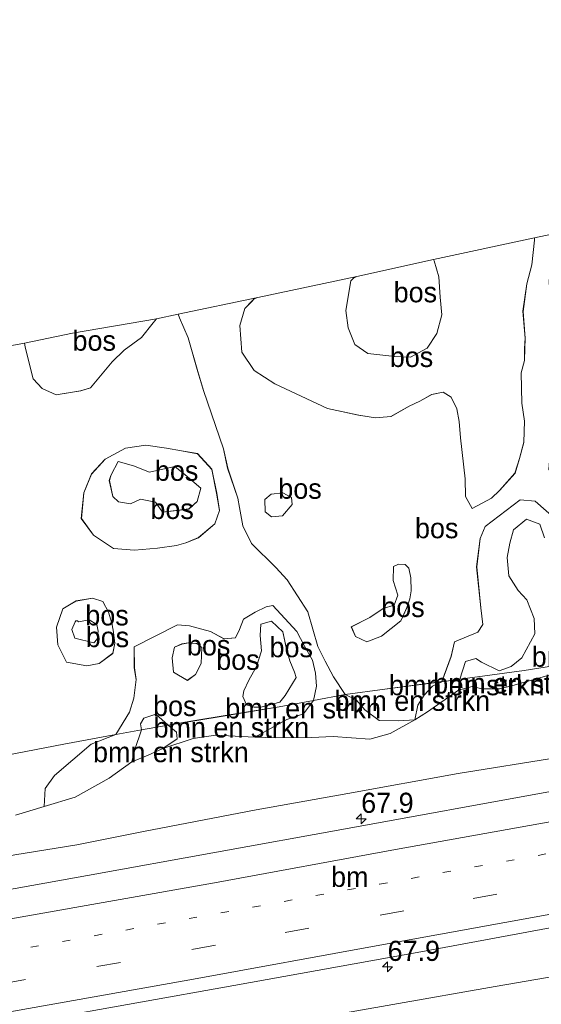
# Model space of a CAD drawing. Header units: millimetres. Extents: x 180000 to 190000, y 466229 to 468626.
# Tile 6 of 202: x 180095 to 180159, y 467686 to 467808. Entities that reach past the tile are written whole.
import ezdxf
from ezdxf.enums import TextEntityAlignment as Align

# ---------------------------------------------------------------- set-up
doc = ezdxf.new("R2010")
doc.units = ezdxf.units.MM
doc.linetypes.add('13strp', pattern=[4, 1, -3])
doc.linetypes.add('39strp', pattern=[12, 3, -9])
for name, color, linetype, lineweight in [('af-bs-rasterhekwerk', 8, 'hekwerk', 18), ('as-bs-kilometr', 13, 'Continuous', 18), ('bp-b5-bomenstruiken', 93, 'Continuous', 18), ('bp-b5-bos', 93, 'Continuous', 18), ('bp-b5-grasland', 93, 'Continuous', 18), ('gw-bs-kruinlijn', 93, 'Continuous', 18), ('gw-bs-teenlijn', 93, 'Continuous', 18), ('kd-bs-opnamedtmgrens', 173, 'Continuous', 18), ('mk-bs-13streep 0.45', 8, '13strp', 18), ('mk-bs-39streep 0.15', 8, '39strp', 18), ('mk-bs-streep 0.15', 8, 'Continuous', 18), ('vh-b5-verh_soort', 8, 'Continuous', 18)]:
    doc.layers.add(name, color=color, linetype=linetype, lineweight=lineweight)
doc.styles.add('rtw_iso', font='iso-rtw.shx')
doc.linetypes.add('hekwerk', pattern='A,7,-1.5,[1,RTW.shx,S=0.75,R=0,X=0,Y=0],-1.5', length=10)

# ---------------------------------------------------------------- blocks, each defined once
blk = doc.blocks.new('dtbattr-r')
at = {"style": 'rtw_iso'}
blk.add_attdef('TAG', text='', height=2.5, dxfattribs=at).set_placement((0, 0), align=Align.MIDDLE_CENTER)
blk = doc.blocks.new('d33az_ACAD_1_FMEBLOCK2')
at = {"layer": 'bp-b5-bos'}
for points in [[(40.89, 23.87, 28.67), (43.4, 16.64, 28.8), (43.91, 14.21, 28.8), (45.18, 10.52, 28.82), (45.39, 9.33, 28.8), (45.79, 7.07, 28.81), (46.87, 4.87, 28.81), (49.87, 1.89, 28.89), (51.27, 0.35, 28.88), (53.86, -3.59, 29.08), (55.1, -7.92, 29.13), (56.01, -9.74, 29.09), (57.06, -11.68, 29.14), (58.5, -13.88, 29.1), (54.55, -14.61, 29.57), (54.95, -12.85, 29.18), (54.81, -11.2, 29.11), (54.43, -9.62, 29.07), (53.42, -7.79, 29.06), (52.49, -6.05, 29.01), (49.49, -2.82, 29.04), (48.7, -2.97, 29.04), (47.33, -3.65, 29.03), (45.88, -4.53, 29.01), (45.36, -5.8, 28.98), (44.89, -6.84, 28.99), (43.45, -6.97, 29.06), (41.79, -6.05, 28.97), (39.16, -5.35, 28.98), (37.66, -5.23, 28.91), (32.31, -7.94, 28.63), (32.32, -10.55, 28.63), (32.55, -12, 28.67), (32.26, -14.32, 29.11), (31.72, -16.07, 29.19), (30.01, -18.83, 29.43), (23.56, -20.02, 29), (4.44, -23.73, 28.83), (-13.15, -27.39, 28.52), (-30.64, -30.58, 28.5), (-45.99, -33.35, 28.74), (-46.06, -30.12, 28.85), (-46.04, -27.62, 28.85), (-45.06, -23.53, 28.86), (-45.01, -21.66, 28.8), (-44.74, -19.3, 28.83), (-43.82, -17.48, 28.82), (-43.98, -14.82, 28.73), (-44.5, -11.51, 28.69), (-44.91, -8.48, 28.65), (-47.55, -5.84, 28.7), (-48.41, -4.4, 28.74), (-49.63, -3.06, 28.79), (-51.9, -1.88, 28.89), (-54.37, -1.84, 28.95), (-56.18, -0.94, 28.97), (-56.67, 3.75, 28.87), (-56.8, 4.84, 28.86), (-57.05, 6.45, 28.83), (-57.58, 8.73, 28.8), (-58.19, 11.26, 28.73), (-58.19, 14.22, 28.5), (-58.5, 17.24, 28.37), (-50.71, 18.54, 28.18), (-50.26, 17.43, 28.18), (-49.42, 14.48, 28.17), (-49.07, 12.69, 28.23), (-49.01, 10.49, 28.31), (-48.25, 8.18, 28.4), (-46.21, 7.67, 28.41), (-43.57, 7.99, 28.44), (-42.47, 8.31, 28.44), (-39.69, 9.71, 28.38), (-38.44, 11.29, 28.23), (-37.73, 12.67, 28.11), (-36.03, 13.92, 28.21), (-34.04, 15.1, 28.11), (-32.51, 16.9, 28.13), (-30.92, 18.65, 28.17), (-29.48, 20.09, 28.2), (-28.98, 21.23, 28.22), (-7.78, 24.99, 28.28), (-8.43, 24.68, 28.28), (-9.35, 23.92, 28.18), (-9.35, 20.56, 28.23), (-9.09, 19.18, 28.23), (-8.87, 17.05, 28.23), (-7.99, 14.87, 28.34), (-5.62, 13.54, 28.27), (-2.95, 12.46, 28.24), (0.48, 12.56, 28.4), (2.94, 14.2, 28.47), (4.43, 15.33, 28.45), (5.48, 17.16, 28.42), (7.03, 19.35, 28.41), (9.8, 21.81, 28.36), (10.98, 23.98, 28.37), (10.16, 25.99, 28.33), (8.55, 27.64, 28.29), (7.99, 27.79, 28.29), (18.69, 29.73, 28.68), (18.77, 29.28, 28.68), (19.77, 25.32, 28.56), (20.87, 24.11, 28.56), (22.6, 23.33, 28.6), (25.66, 23.81, 28.51), (26.87, 24.21, 28.52), (29.57, 27.45, 28.5), (31.06, 28.87, 28.53), (33.19, 30.47, 28.52), (34.66, 32.29, 28.58), (35.06, 32.78, 28.58), (37.76, 33.35, 28.61), (37.93, 32.89, 28.61), (39, 30.4, 28.61), (40.2, 26.2, 28.64)], [(27.01, 13.5, 28.79), (26.05, 11.17, 28.73), (25.74, 7.99, 28.68), (27.24, 5.9, 28.66), (29.74, 4.26, 28.62), (32.34, 4.03, 28.63), (35.18, 4.3, 28.68), (37.55, 4.64, 28.81), (38.69, 4.94, 28.81), (40.3, 5.6, 28.81), (42.31, 7.3, 28.81), (42.89, 8.99, 28.81), (42.54, 11.13, 28.81), (41.93, 14.08, 28.81), (40.17, 16.02, 28.79), (38.15, 16.38, 28.8), (36.32, 16.72, 28.78), (33.74, 17.07, 28.82), (31.21, 16.72, 28.78), (28.7, 15.36, 28.73)], [(-41.92, 4.63, 28.55), (-43.28, 5.71, 28.43), (-45.76, 5.57, 28.54), (-47.86, 4.67, 28.63), (-49.33, 3.14, 28.86), (-49.38, 2.95, 28.86), (-49.54, 1.28, 28.86), (-49, -1.32, 28.77), (-47.95, -2.5, 28.74), (-46.61, -3.47, 28.75), (-44.89, -3.95, 28.73), (-42.97, -3.76, 28.69), (-40.98, -0.2, 28.63), (-40.96, 1.25, 28.58), (-41.31, 2.88, 28.65)], [(23.45, -3.25, 28.81), (22.65, -5.5, 28.76), (22.83, -7.72, 28.72), (23.89, -9.86, 28.75), (26.42, -10.29, 28.75), (27.93, -10.04, 28.74), (29.64, -8.76, 28.74), (29.91, -7.48, 28.74), (29.68, -5.89, 28.73), (29.53, -5, 28.72), (29.11, -3.65, 28.76), (28.4, -2.33, 28.8), (27.13, -1.92, 28.79), (25.11, -2.27, 28.78)], [(-27.6, -6.31, 28.64), (-29.59, -6.01, 28.64), (-31.28, -7.03, 28.68), (-32.54, -8.11, 28.67), (-32.92, -9.22, 28.67), (-32.44, -10.44, 28.67), (-31.59, -11.63, 28.68), (-30.4, -12.2, 28.69), (-28.99, -12.18, 28.71), (-27.48, -11.64, 28.74), (-26.54, -10.4, 28.74), (-26.57, -7.49, 28.68)]]:
    blk.add_polyline3d(points, close=True, dxfattribs=at)
blk = doc.blocks.new('d33az_ACAD_1_FMEBLOCK18')
at = {"layer": 'bp-b5-bos'}
for points in [[(17.82, -2.14, 29.97), (19.85, -2.58, 29.87), (22.24, -2.57, 29.95), (24.65, -2.18, 30.04), (26.66, -1.82, 30.07), (29.09, -0.92, 30.19), (29.41, -2.19, 30.08), (28.03, -3.38, 30.04), (25.4, -4.97, 29.94), (23.08, -7.14, 30.17), (21.34, -10.38, 30.38), (20.88, -13.28, 30.47), (20.07, -15.25, 30.54), (18.27, -12.64, 30.53), (17.88, -8.3, 30.07), (17.63, -6.96, 29.99), (14.91, -4.56, 29.93), (13.05, -4.4, 29.91), (8.7, -7.71, 29.89), (8.08, -9.2, 29.92), (7.65, -12.72, 29.9), (8.17, -17.8, 30.04), (8.44, -19.86, 30.13), (7.81, -20.83, 30.12), (4.92, -22.03, 29.95), (4.49, -23.82, 29.84), (3.33, -26.97, 29.89), (-3.76, -27.91, 29.71), (-8.67, -28.57, 29.1), (-10.11, -26.37, 29.14), (-11.16, -24.43, 29.09), (-12.06, -22.62, 29.13), (-13.31, -18.29, 29.08), (-15.89, -14.35, 28.88), (-17.29, -12.81, 28.89), (-20.3, -9.82, 28.81), (-21.38, -7.63, 28.81), (-21.78, -5.37, 28.8), (-21.99, -4.18, 28.82), (-23.26, -0.49, 28.8), (-23.77, 1.94, 28.8), (-26.27, 9.18, 28.67), (-26.97, 11.51, 28.64), (-28.17, 15.7, 28.61), (-29.23, 18.19, 28.61), (-29.41, 18.65, 28.61), (-19.5, 20.71, 28.89), (-19.95, 20.54, 28.89), (-20.26, 20.24, 28.87), (-21.12, 19.37, 28.85), (-21.74, 17.24, 28.87), (-21.49, 13.95, 28.98), (-19.95, 11.66, 29.22), (-17.41, 10, 29.25), (-10.88, 6.92, 28.99), (-7, 6.09, 29.23), (-4.91, 5.78, 29.22), (-2.98, 5.96, 29.19), (-0.74, 7.24, 29.18), (0.61, 7.85, 29.2), (2.06, 8.67, 29.25), (3.51, 8.97, 29.27), (4.48, 8.36, 29.3), (5.19, 6.91, 29.36), (5.5, 5.34, 29.47), (5.63, 3.31, 29.61), (6.21, -1.79, 29.72), (6.28, -3.99, 29.84), (7.08, -5.46, 29.89), (9.49, -4.19, 29.87), (10.49, -3.24, 29.89), (12.41, -1.11, 29.86), (12.98, 0.72, 29.84), (13.51, 2.74, 29.83), (13.6, 5.38, 29.78), (13.28, 7.59, 29.68), (13.19, 11.38, 29.61), (13.58, 12.89, 29.6), (13.61, 14.37, 29.6), (13.67, 15.65, 29.61), (13.4, 19, 29.82), (13.88, 22.42, 29.89), (14.5, 24.79, 29.91), (14.84, 27.85, 29.93), (14.82, 28.14, 29.93), (16.97, 28.57, 29.93), (16.96, 28.35, 29.93), (16.88, 26.52, 29.92), (16.66, 22.58, 29.92), (16.83, 20.29, 29.82), (17.69, 18.58, 29.76), (19.44, 17.97, 29.82), (23.8, 17.09, 30.21), (24.58, 15.76, 30.28), (23.33, 14.71, 30.11), (20.28, 13.55, 30.06), (19.37, 11.58, 30.05), (19.3, 7.51, 30.26), (20.01, 5.81, 30.22), (19.8, 4.28, 30.11), (16.81, 2.07, 30.01), (16.6, -0.63, 30.05)], [(-15.33, -4.11, 29.85), (-16.4, -3.53, 29.89), (-17.84, -3.7, 29.93), (-18.63, -4.36, 29.9), (-18.62, -5.89, 29.91), (-17.8, -6.51, 29.99), (-16.44, -6.39, 29.98), (-15.27, -4.97, 29.89)], [(-7.37, -21.35, 30.7), (-5.98, -22.03, 30.76), (-4.17, -21.33, 30.58), (-1.75, -19.42, 30.62), (-1.01, -17.78, 30.44), (-0.66, -16.68, 30.42), (-0.48, -15.69, 30.4), (-0.5, -14.1, 30.41), (-0.77, -12.9, 30.41), (-1.22, -12.42, 30.41), (-2.06, -12.39, 30.41), (-2.66, -12.66, 30.32), (-2.72, -14.41, 30.42), (-2.12, -16.23, 30.65), (-2.6, -17.47, 31.01), (-3.96, -17.89, 31.39), (-5.61, -18.99, 31.24), (-7.91, -20.18, 30.73)]]:
    blk.add_polyline3d(points, close=True, dxfattribs=at)
blk = doc.blocks.new('d33az_ACAD_1_FMEBLOCK53')
at = {"layer": 'bp-b5-bos'}
for points in [[(5.85, 5.48, 28.79), (7.61, 3.54, 28.81), (8.22, 0.58, 28.81), (8.58, -1.56, 28.81), (8, -3.25, 28.81), (5.98, -4.94, 28.81), (4.38, -5.6, 28.81), (3.23, -5.91, 28.81), (0.87, -6.25, 28.68), (-1.97, -6.52, 28.63), (-4.57, -6.29, 28.62), (-7.07, -4.65, 28.66), (-8.58, -2.55, 28.68), (-8.27, 0.62, 28.73), (-7.3, 2.96, 28.79), (-5.61, 4.81, 28.73), (-3.11, 6.17, 28.78), (-0.57, 6.52, 28.82), (2, 6.18, 28.78), (3.84, 5.84, 28.8)], [(-3.95, -0.52, 30.1), (-2.49, -0.76, 30.16), (-1.25, -0.18, 29.98), (0.62, -0.53, 30.25), (1.51, -1.79, 30.34), (4.76, -1.38, 30.31), (5.8, -0.47, 30.23), (6.24, 1.2, 30.12), (4.31, 2.87, 30.23), (3.03, 3.89, 30.1), (-0.13, 3.18, 29.9), (-2.11, 3.96, 29.96), (-4.02, 4.52, 30), (-4.89, 2.85, 30.06), (-4.97, 2.63, 30.06), (-5.1, 2.13, 30.06), (-4.66, 0.16, 30.05)]]:
    blk.add_polyline3d(points, close=True, dxfattribs=at)
blk = doc.blocks.new('d33az_ACAD_1_FMEBLOCK91')
at = {"layer": 'bp-b5-bos'}
for points in [[(2.83, 2.46, 28.76), (3.25, 1.1, 28.72), (3.4, 0.21, 28.73), (3.63, -1.38, 28.74), (3.36, -2.65, 28.74), (1.65, -3.94, 28.74), (0.14, -4.19, 28.75), (-2.39, -3.76, 28.75), (-3.45, -1.62, 28.72), (-3.63, 0.61, 28.76), (-2.83, 2.85, 28.81), (-1.17, 3.84, 28.78), (0.85, 4.19, 28.79), (2.12, 3.77, 28.8)], [(0.43, 1.49, 30.15), (-0.9, 1.27, 30.15), (-1.03, 1.39, 30.18), (-1.23, 1.37, 30.18), (-1.33, 1.26, 30.17), (-1.73, 0.3, 30.17), (-1.37, -0.76, 30.19), (1.01, -1.36, 30.2), (1.41, -0.89, 30.14), (1.56, 0.11, 30.15), (1.36, 0.92, 30.15)]]:
    blk.add_polyline3d(points, close=True, dxfattribs=at)
blk = doc.blocks.new('d33az_ACAD_1_FMEBLOCK132')
at = {"layer": 'bp-b5-bos'}
for points in [[(7.01, 8, 29.04), (10.01, 4.77, 29.01), (10.94, 3.03, 29.06), (11.94, 1.21, 29.07), (12.32, -0.38, 29.11), (12.47, -2.02, 29.18), (12.07, -3.78, 29.57), (7.82, -4.57, 30.07), (1.6, -5.59, 30.08), (-3.14, -6.37, 30.09), (-5.96, -6.86, 29.89), (-7.49, -5.49, 29.98), (-8.99, -5.99, 30.07), (-9.4, -6.69, 30.08), (-9.27, -7.44, 29.66), (-12.47, -8, 29.43), (-10.76, -5.25, 29.19), (-10.22, -3.5, 29.11), (-9.93, -1.18, 28.67), (-10.17, 0.27, 28.63), (-10.17, 2.88, 28.63), (-4.82, 5.59, 28.91), (-3.32, 5.47, 28.98), (-0.69, 4.77, 28.97), (0.97, 3.86, 29.06), (2.4, 3.98, 28.99), (2.88, 5.03, 28.98), (3.4, 6.3, 29.01), (4.85, 7.18, 29.03), (6.22, 7.85, 29.04)], [(5.44, 4.28, 29.89), (5.63, 2.4, 29.78), (5.01, 0.45, 30.04), (4.07, -1.27, 30.31), (3.42, -2.58, 30.29), (3.31, -3.29, 30.29), (3.74, -4.31, 30.29), (4.71, -4.6, 30.31), (5.55, -4.6, 30.28), (7.91, -3.97, 30.06), (8.54, -3.18, 29.99), (9.94, -0.91, 29.93), (9.73, -0.28, 29.93), (9.16, 1.13, 29.8), (8.71, 2.61, 29.81), (8.28, 4.75, 29.84), (6.86, 6.05, 29.9), (5.52, 5.69, 29.97)], [(-2.51, 3.29, 30.2), (-3.43, 3.39, 30.19), (-4.27, 3.23, 30.09), (-5.19, 2.84, 29.97), (-5.47, 1.5, 29.98), (-5.31, -0.27, 30.05), (-3.55, -1.28, 30.12), (-2.58, -0.56, 30.17), (-1.85, 0.81, 30.19), (-1.79, 2.78, 30.2), (-2.42, 3.28, 30.2)]]:
    blk.add_polyline3d(points, close=True, dxfattribs=at)
blk = doc.blocks.new('dtbattr-l')
at = {"style": 'rtw_iso'}
blk.add_attdef('TAG', (0, 0), '', height=2.5, dxfattribs=at)
blk = doc.blocks.new('hecto')
for p, q in [((0, 0.625), (-0.625, 0)), ((0, -0.625), (0, 0.625)), ((-0.625, 0), (0.625, 0)), ((0.625, 0), (0, -0.625))]:
    blk.add_line(p, q)
blk = doc.blocks.new('dtbattr')
at = {"style": 'rtw_iso'}
blk.add_attdef('TAG', (0.59, 0.87), '', height=2.5, dxfattribs=at)

msp = doc.modelspace()

# ---------------------------------------------------------------- linework, layer by layer
at = {"layer": 'af-bs-rasterhekwerk'}
for points in [[(180205.73, 467736.08, 32.49), (180200.45, 467734.84, 30.28), (180187.16, 467732.28, 30.05), (180172.99, 467729.54, 30.28), (180168.7, 467728.93, 31.12), (180157.23, 467727.11, 31.54), (180150.79, 467726.24, 31.28), (180149.22, 467726.01, 30.7)], [(180131.06, 467723.37, 29.57), (180135, 467724.1, 29.1), (180139.92, 467724.77, 29.71), (180147.01, 467725.7, 29.89), (180149.22, 467726.01, 30.7)], [(180131.06, 467723.37, 29.57), (180126.81, 467722.59, 30.07), (180120.59, 467721.57, 30.08)], [(180120.59, 467721.57, 30.08), (180115.85, 467720.79, 30.09), (180113.03, 467720.29, 29.89)], [(180113.03, 467720.29, 29.89), (180109.72, 467719.71, 29.66)], [(180000, 467699.11, 28.6), (180006.58, 467700.3, 28.73), (180018.29, 467702.46, 28.93), (180022.49, 467703.09, 29.92), (180025.78, 467703.64, 29.82), (180030.52, 467704.63, 28.74), (180045.86, 467707.4, 28.5), (180063.36, 467710.59, 28.52), (180080.95, 467714.25, 28.83), (180100.07, 467717.96, 29), (180106.52, 467719.15, 29.43), (180109.72, 467719.71, 29.66)]]:
    msp.add_polyline3d(points, dxfattribs=at)
at = {"layer": 'bp-b5-bomenstruiken'}
for points in [[(180226.16, 467729.07, 28.63), (180208.01, 467725.63, 28.61), (180174.8, 467719.52, 28.52), (180161.41, 467716.29, 28.49), (180149.03, 467714.29, 28.43), (180135.32, 467711.82, 28.34), (180123.95, 467709.81, 28.34), (180109.98, 467707.1, 28.15), (180101.7, 467705.46, 28.2), (180093.99, 467704.2, 28.16)], [(180094.09, 467709.14, 28.96), (180097.64, 467710.2, 29.13), (180101.46, 467711.36, 29.32), (180105.71, 467713.72, 29.65), (180108.52, 467715.76, 30.29), (180110.53, 467716.6, 30.35), (180112.36, 467717.41, 30.33), (180116.13, 467718.66, 30.23), (180118.9, 467719.07, 30.16), (180123.78, 467718.82, 29.96), (180126.35, 467718.73, 29.79), (180130.83, 467718.79, 29.52), (180133.53, 467718.91, 29.25), (180138.07, 467718.55, 29.45), (180140.6, 467719.28, 29.56), (180143.66, 467720.97, 30.03), (180145.22, 467721.96, 30.4), (180149.07, 467724.67, 30.96), (180150.77, 467725.09, 31.01), (180152, 467724.83, 30.9), (180154.16, 467724.8, 31.08), (180155.98, 467725.26, 31.39), (180161.9, 467726.96, 31.43)], [(180080.95, 467714.25, 28.83), (180100.07, 467717.96, 29), (180106.52, 467719.15, 29.43), (180103.47, 467717.95, 29.08), (180098.91, 467714.04, 29.11), (180097.75, 467712.46, 29.11), (180097.64, 467710.2, 29.13), (180094.09, 467709.14, 28.96)]]:
    msp.add_polyline3d(points, dxfattribs=at)
for points in [[(180155.98, 467725.26, 31.39), (180154.16, 467724.8, 31.08), (180152, 467724.83, 30.9), (180150.77, 467725.09, 31.01), (180149.07, 467724.67, 30.96), (180149.22, 467726.01, 30.7), (180150.79, 467726.24, 31.28), (180157.23, 467727.11, 31.54), (180168.7, 467728.93, 31.12), (180167.61, 467727.98, 31.28), (180161.9, 467726.96, 31.43)], [(180145.22, 467721.96, 30.4), (180143.66, 467720.97, 30.03), (180144.04, 467722.8, 29.96), (180144.8, 467724.02, 29.91), (180145.84, 467725.13, 29.92), (180147.01, 467725.7, 29.89), (180149.22, 467726.01, 30.7), (180149.07, 467724.67, 30.96)], [(180143.66, 467720.97, 30.03), (180141.62, 467720.83, 29.46), (180139.21, 467720.87, 29.4), (180137.46, 467722.19, 29.19), (180136.35, 467723.47, 29.23), (180135, 467724.1, 29.1), (180139.92, 467724.77, 29.71), (180147.01, 467725.7, 29.89), (180145.84, 467725.13, 29.92), (180144.8, 467724.02, 29.91), (180144.04, 467722.8, 29.96)], [(180139.21, 467720.87, 29.4), (180141.62, 467720.83, 29.46), (180143.66, 467720.97, 30.03), (180140.6, 467719.28, 29.56), (180138.07, 467718.55, 29.45), (180133.53, 467718.91, 29.25), (180130.83, 467718.79, 29.52), (180126.35, 467718.73, 29.79), (180123.78, 467718.82, 29.96), (180125.29, 467719.66, 29.68), (180127.76, 467720.99, 29.66), (180129.81, 467721.7, 29.59), (180131.06, 467723.37, 29.57), (180135, 467724.1, 29.1), (180136.35, 467723.47, 29.23), (180137.46, 467722.19, 29.19)], [(180125.29, 467719.66, 29.68), (180123.78, 467718.82, 29.96), (180118.9, 467719.07, 30.16), (180116.13, 467718.66, 30.23), (180112.36, 467717.41, 30.33), (180114.16, 467718.62, 30.57), (180114.06, 467719.43, 30.46), (180113.03, 467720.29, 29.89), (180115.85, 467720.79, 30.09), (180120.59, 467721.57, 30.08), (180126.81, 467722.59, 30.07), (180131.06, 467723.37, 29.57), (180129.81, 467721.7, 29.59), (180127.76, 467720.99, 29.66)], [(180110.53, 467716.6, 30.35), (180108.52, 467715.76, 30.29), (180108.9, 467717.29, 29.93), (180109.72, 467719.71, 29.66), (180113.03, 467720.29, 29.89), (180114.06, 467719.43, 30.46), (180114.16, 467718.62, 30.57), (180112.36, 467717.41, 30.33)], [(180101.46, 467711.36, 29.32), (180097.64, 467710.2, 29.13), (180097.75, 467712.46, 29.11), (180098.91, 467714.04, 29.11), (180103.47, 467717.95, 29.08), (180106.52, 467719.15, 29.43), (180109.72, 467719.71, 29.66), (180108.9, 467717.29, 29.93), (180108.52, 467715.76, 30.29), (180105.71, 467713.72, 29.65)]]:
    msp.add_polyline3d(points, close=True, dxfattribs=at)
at = {"layer": 'bp-b5-bos'}
for points in [[(180157.29, 467767.05, 29.6), (180157.25, 467765.56, 29.6), (180156.86, 467764.06, 29.61), (180156.95, 467760.27, 29.68), (180157.28, 467758.05, 29.78), (180157.18, 467755.41, 29.83), (180156.66, 467753.4, 29.84), (180156.09, 467751.57, 29.86), (180154.17, 467749.44, 29.89), (180153.16, 467748.49, 29.87), (180150.76, 467747.22, 29.89), (180149.95, 467748.68, 29.84), (180149.88, 467750.88, 29.72), (180149.3, 467755.99, 29.61), (180149.17, 467758.02, 29.47), (180148.87, 467759.58, 29.36), (180148.15, 467761.03, 29.3), (180147.18, 467761.65, 29.27), (180145.74, 467761.35, 29.25), (180144.29, 467760.52, 29.2), (180142.94, 467759.92, 29.18), (180140.7, 467758.64, 29.19), (180138.77, 467758.46, 29.22), (180136.68, 467758.77, 29.23), (180132.79, 467759.6, 28.99), (180126.27, 467762.68, 29.25), (180123.72, 467764.34, 29.22), (180122.19, 467766.62, 28.98), (180121.94, 467769.92, 28.87), (180122.55, 467772.05, 28.85), (180123.41, 467772.91, 28.87), (180123.72, 467773.22, 28.89), (180124.17, 467773.39, 28.89), (180136.43, 467776.02, 31.47), (180136.02, 467775.81, 31.47), (180135.71, 467775.48, 31.47), (180135.08, 467771.8, 31.56), (180135.36, 467769.64, 31.59), (180136.19, 467767.57, 31.63), (180137.82, 467766.45, 31.72), (180141.16, 467766.07, 31.84), (180143.11, 467765.98, 31.88), (180145.17, 467767.09, 31.88), (180146.39, 467768.93, 31.89), (180146.99, 467771.23, 31.92), (180146.78, 467773.42, 31.88), (180146.62, 467775.98, 31.91), (180146.04, 467777.93, 31.86), (180145.98, 467778.12, 31.86), (180158.49, 467780.82, 29.93), (180158.52, 467780.53, 29.93), (180158.17, 467777.47, 29.91), (180157.56, 467775.1, 29.89), (180157.08, 467771.67, 29.82), (180157.34, 467768.33, 29.61)], [(180145.17, 467767.09, 31.88), (180143.11, 467765.98, 31.88), (180141.16, 467766.07, 31.84), (180137.82, 467766.45, 31.72), (180136.19, 467767.57, 31.63), (180135.36, 467769.64, 31.59), (180135.08, 467771.8, 31.56), (180135.71, 467775.48, 31.47), (180136.02, 467775.81, 31.47), (180136.43, 467776.02, 31.47), (180145.98, 467778.12, 31.86), (180146.04, 467777.93, 31.86), (180146.62, 467775.98, 31.91), (180146.78, 467773.42, 31.88), (180146.99, 467771.23, 31.92), (180146.39, 467768.93, 31.89)], [(180102.16, 467761.79, 28.51), (180099.1, 467761.31, 28.6), (180097.37, 467762.09, 28.56), (180096.28, 467763.3, 28.56), (180095.27, 467767.25, 28.68), (180095.19, 467767.71, 28.68), (180101.15, 467768.98, 29.46), (180111.57, 467770.76, 28.58), (180111.17, 467770.27, 28.58), (180109.7, 467768.45, 28.52), (180107.56, 467766.85, 28.53), (180106.07, 467765.43, 28.5), (180103.37, 467762.19, 28.52)], [(180108.71, 467752.49, 29.96), (180110.69, 467751.71, 29.9), (180113.85, 467752.41, 30.1), (180115.14, 467751.4, 30.23), (180117.06, 467749.72, 30.12), (180116.62, 467748.06, 30.23), (180115.58, 467747.14, 30.31), (180112.33, 467746.73, 30.34), (180111.44, 467748, 30.25), (180109.57, 467748.35, 29.98), (180108.33, 467747.77, 30.16), (180106.87, 467748.01, 30.1), (180106.17, 467748.69, 30.05), (180105.73, 467750.66, 30.06), (180105.85, 467751.15, 30.06), (180105.93, 467751.37, 30.06), (180106.81, 467753.05, 30)], [(180127.23, 467746.29, 29.98), (180125.87, 467746.17, 29.99), (180125.05, 467746.79, 29.91), (180125.04, 467748.32, 29.9), (180125.83, 467748.98, 29.93), (180127.27, 467749.15, 29.89), (180128.35, 467748.57, 29.85), (180128.4, 467747.71, 29.89)], [(180139.51, 467731.34, 30.58), (180137.69, 467730.64, 30.76), (180136.3, 467731.33, 30.7), (180135.77, 467732.5, 30.73), (180138.07, 467733.69, 31.24), (180139.71, 467734.78, 31.39), (180141.08, 467735.2, 31.01), (180141.55, 467736.45, 30.65), (180140.95, 467738.27, 30.42), (180141.02, 467740.01, 30.32), (180141.62, 467740.29, 30.41), (180142.46, 467740.26, 30.41), (180142.9, 467739.78, 30.41), (180143.17, 467738.58, 30.41), (180143.19, 467736.99, 30.4), (180143.01, 467736, 30.42), (180142.66, 467734.89, 30.44), (180141.92, 467733.25, 30.62)], [(180103.21, 467733.37, 30.15), (180104.15, 467732.79, 30.15), (180104.35, 467731.99, 30.15), (180104.2, 467730.99, 30.14), (180103.8, 467730.52, 30.2), (180101.42, 467731.12, 30.19), (180101.06, 467732.18, 30.17), (180101.46, 467733.13, 30.17), (180101.56, 467733.25, 30.18), (180101.76, 467733.27, 30.18), (180101.89, 467733.15, 30.15)], [(180126.89, 467723.18, 30.06), (180124.54, 467722.55, 30.28), (180123.7, 467722.56, 30.31), (180122.73, 467722.85, 30.29), (180122.29, 467723.87, 30.29), (180122.41, 467724.57, 30.29), (180123.06, 467725.88, 30.31), (180124, 467727.6, 30.04), (180124.62, 467729.55, 29.78), (180124.43, 467731.43, 29.89), (180124.51, 467732.84, 29.97), (180125.85, 467733.2, 29.9), (180127.27, 467731.91, 29.84), (180127.7, 467729.77, 29.81), (180128.15, 467728.29, 29.8), (180128.72, 467726.88, 29.93), (180128.93, 467726.24, 29.93), (180127.53, 467723.97, 29.99)], [(180116.41, 467726.59, 30.17), (180115.44, 467725.88, 30.12), (180113.67, 467726.89, 30.05), (180113.52, 467728.66, 29.98), (180113.8, 467730, 29.97), (180114.72, 467730.39, 30.09), (180115.55, 467730.54, 30.19), (180116.48, 467730.45, 30.2), (180116.57, 467730.44, 30.2), (180117.2, 467729.93, 30.2), (180117.14, 467727.97, 30.19)], [(180113.03, 467720.29, 29.89), (180109.72, 467719.71, 29.66), (180109.58, 467720.47, 30.08), (180109.99, 467721.17, 30.07), (180111.49, 467721.66, 29.98)]]:
    msp.add_polyline3d(points, close=True, dxfattribs=at)
for points in [[(180159.75, 467743.55, 30.81), (180159.18, 467745.24, 30.8), (180157.52, 467745.86, 30.85), (180155.89, 467744.57, 30.92), (180155.45, 467742.9, 30.94), (180155.11, 467741.12, 30.92), (180155.33, 467738.85, 30.83), (180156.48, 467737.01, 30.95), (180157.57, 467735.86, 31.15), (180158.45, 467733.54, 31.29), (180158.56, 467731.63, 31.28), (180156.94, 467728.67, 31.18), (180155.6, 467727.57, 31.16), (180154.1, 467727.03, 31.12), (180151.92, 467728.12, 31.02), (180151.22, 467728.59, 31.01), (180149.93, 467728.22, 30.95), (180149.22, 467726.01, 30.7), (180147.01, 467725.7, 29.89), (180148.17, 467728.85, 29.84), (180148.59, 467730.65, 29.95), (180151.49, 467731.85, 30.12), (180152.11, 467732.82, 30.13), (180151.84, 467734.88, 30.04), (180151.33, 467739.96, 29.9), (180151.75, 467743.47, 29.92), (180152.38, 467744.97, 29.89), (180156.72, 467748.28, 29.91), (180158.58, 467748.12, 29.93), (180161.3, 467745.72, 29.99)], [(180168.7, 467728.93, 31.12), (180157.23, 467727.11, 31.54), (180150.79, 467726.24, 31.28), (180149.22, 467726.01, 30.7), (180149.93, 467728.22, 30.95), (180151.22, 467728.59, 31.01), (180151.92, 467728.12, 31.02), (180154.1, 467727.03, 31.12), (180155.6, 467727.57, 31.16), (180156.94, 467728.67, 31.18), (180158.56, 467731.63, 31.28), (180158.45, 467733.54, 31.29), (180157.57, 467735.86, 31.15), (180156.48, 467737.01, 30.95), (180155.33, 467738.85, 30.83), (180155.11, 467741.12, 30.92), (180155.45, 467742.9, 30.94), (180155.89, 467744.57, 30.92), (180157.52, 467745.86, 30.85), (180159.18, 467745.24, 30.8), (180159.75, 467743.55, 30.81)], [(180128.23, 467683.4, 28.18), (180153.61, 467687.88, 28.28), (180179.35, 467692.29, 28.41), (180205.77, 467697.02, 28.49), (180231.29, 467701.51, 28.56)]]:
    msp.add_polyline3d(points, dxfattribs=at)
at = {"layer": 'bp-b5-grasland'}
for points in [[(180002.23, 467685.55, 27.87), (180010.24, 467687.38, 27.82), (180012.71, 467687.64, 27.86), (180016, 467687.88, 27.92), (180017.6, 467687.99, 27.92), (180020.45, 467688.87, 27.91), (180022.88, 467689.64, 27.89), (180031.63, 467691.63, 27.8), (180046.62, 467694.84, 27.85), (180058.67, 467697.52, 27.99), (180067.68, 467699.25, 28), (180074.67, 467700.28, 28.07), (180080.32, 467701.67, 28.12), (180085.6, 467702.69, 28.13), (180093.99, 467704.2, 28.16), (180101.7, 467705.46, 28.2), (180109.98, 467707.1, 28.15), (180123.95, 467709.81, 28.34), (180135.32, 467711.82, 28.34), (180149.03, 467714.29, 28.43), (180161.41, 467716.29, 28.49), (180174.8, 467719.52, 28.52), (180208.01, 467725.63, 28.61), (180226.16, 467729.07, 28.63)], [(180243.66, 467727.02, 28.95), (180214.39, 467721.7, 28.85), (180186.15, 467716.64, 28.72), (180160.49, 467712.06, 28.59), (180135.04, 467707.42, 28.49), (180103.01, 467701.63, 28.34), (180069.11, 467695.56, 28.21), (180061.05, 467693.89, 28.17), (180048.3, 467691.02, 28.14), (180023.45, 467685.52, 28.04)], [(180097.08, 467683.68, 28.65), (180121.18, 467687.98, 28.78), (180144.4, 467692.17, 28.85), (180167.38, 467696.41, 28.94), (180191.13, 467700.61, 29.05), (180213.98, 467704.81, 29.14), (180237.49, 467709.04, 29.21)], [(180231.29, 467701.51, 28.56), (180205.77, 467697.02, 28.49), (180179.35, 467692.29, 28.41), (180153.61, 467687.88, 28.28), (180128.23, 467683.4, 28.18)]]:
    msp.add_polyline3d(points, dxfattribs=at)
at = {"layer": 'gw-bs-kruinlijn'}
for points in [[(180136.02, 467775.81, 31.47), (180135.71, 467775.48, 31.47), (180135.08, 467771.8, 31.56), (180135.36, 467769.64, 31.59), (180136.19, 467767.57, 31.63), (180137.82, 467766.45, 31.72), (180141.16, 467766.07, 31.84), (180143.11, 467765.98, 31.88), (180145.17, 467767.09, 31.88), (180146.39, 467768.93, 31.89), (180146.99, 467771.23, 31.92), (180146.78, 467773.42, 31.88), (180146.62, 467775.98, 31.91), (180146.04, 467777.93, 31.86)], [(180145.98, 467778.12, 31.86), (180146.04, 467777.93, 31.86)], [(180136.43, 467776.02, 31.47), (180136.02, 467775.81, 31.47)], [(180106.81, 467753.05, 30), (180105.93, 467751.37, 30.06), (180105.85, 467751.15, 30.06), (180105.73, 467750.66, 30.06), (180106.17, 467748.69, 30.05), (180106.87, 467748.01, 30.1), (180108.33, 467747.77, 30.16), (180109.57, 467748.35, 29.98), (180111.44, 467748, 30.25), (180112.33, 467746.73, 30.34), (180115.58, 467747.14, 30.31), (180116.62, 467748.06, 30.23), (180117.06, 467749.72, 30.12), (180115.14, 467751.4, 30.23), (180113.85, 467752.41, 30.1), (180110.69, 467751.71, 29.9), (180108.71, 467752.49, 29.96), (180106.81, 467753.05, 30)], [(180127.27, 467749.15, 29.89), (180125.83, 467748.98, 29.93), (180125.04, 467748.32, 29.9), (180125.05, 467746.79, 29.91), (180125.87, 467746.17, 29.99), (180127.23, 467746.29, 29.98), (180128.4, 467747.71, 29.89), (180128.35, 467748.57, 29.85), (180127.27, 467749.15, 29.89)], [(180149.07, 467724.67, 30.96), (180149.22, 467726.01, 30.7), (180149.93, 467728.22, 30.95), (180151.22, 467728.59, 31.01), (180151.92, 467728.12, 31.02), (180154.1, 467727.03, 31.12), (180155.6, 467727.57, 31.16), (180156.94, 467728.67, 31.18), (180158.56, 467731.63, 31.28), (180158.45, 467733.54, 31.29), (180157.57, 467735.86, 31.15), (180156.48, 467737.01, 30.95), (180155.33, 467738.85, 30.83), (180155.11, 467741.12, 30.92), (180155.45, 467742.9, 30.94), (180155.89, 467744.57, 30.92), (180157.52, 467745.86, 30.85), (180159.18, 467745.24, 30.8), (180159.75, 467743.55, 30.81)], [(180137.69, 467730.64, 30.76), (180136.3, 467731.33, 30.7), (180135.77, 467732.5, 30.73), (180138.07, 467733.69, 31.24), (180139.71, 467734.78, 31.39), (180141.08, 467735.2, 31.01), (180141.55, 467736.45, 30.65), (180140.95, 467738.27, 30.42), (180141.02, 467740.01, 30.32), (180141.62, 467740.29, 30.41), (180142.46, 467740.26, 30.41), (180142.9, 467739.78, 30.41), (180143.17, 467738.58, 30.41), (180143.19, 467736.99, 30.4), (180143.01, 467736, 30.42), (180142.66, 467734.89, 30.44), (180141.92, 467733.25, 30.62), (180139.51, 467731.34, 30.58), (180137.69, 467730.64, 30.76)], [(180103.21, 467733.37, 30.15), (180101.89, 467733.15, 30.15), (180101.76, 467733.27, 30.18), (180101.56, 467733.25, 30.18), (180101.46, 467733.13, 30.17), (180101.06, 467732.18, 30.17), (180101.42, 467731.12, 30.19), (180103.8, 467730.52, 30.2), (180104.2, 467730.99, 30.14), (180104.35, 467731.99, 30.15), (180104.15, 467732.79, 30.15), (180103.21, 467733.37, 30.15)], [(180125.85, 467733.2, 29.9), (180124.51, 467732.84, 29.97), (180124.43, 467731.43, 29.89), (180124.62, 467729.55, 29.78), (180124, 467727.6, 30.04), (180123.06, 467725.88, 30.31), (180122.41, 467724.57, 30.29), (180122.29, 467723.87, 30.29), (180122.73, 467722.85, 30.29), (180123.7, 467722.56, 30.31), (180124.54, 467722.55, 30.28), (180126.89, 467723.18, 30.06), (180127.53, 467723.97, 29.99), (180128.93, 467726.24, 29.93), (180128.72, 467726.88, 29.93), (180128.15, 467728.29, 29.8), (180127.7, 467729.77, 29.81), (180127.27, 467731.91, 29.84), (180125.85, 467733.2, 29.9)], [(180115.55, 467730.54, 30.19), (180114.72, 467730.39, 30.09), (180113.8, 467730, 29.97), (180113.52, 467728.66, 29.98), (180113.67, 467726.89, 30.05), (180115.44, 467725.88, 30.12), (180116.41, 467726.59, 30.17), (180117.14, 467727.97, 30.19), (180117.2, 467729.93, 30.2), (180116.57, 467730.44, 30.2), (180116.48, 467730.45, 30.2), (180115.55, 467730.54, 30.19)], [(180161.9, 467726.96, 31.43), (180155.98, 467725.26, 31.39), (180154.16, 467724.8, 31.08), (180152, 467724.83, 30.9), (180150.77, 467725.09, 31.01), (180149.07, 467724.67, 30.96), (180145.22, 467721.96, 30.4), (180143.66, 467720.97, 30.03), (180140.6, 467719.28, 29.56), (180138.07, 467718.55, 29.45), (180133.53, 467718.91, 29.25), (180130.83, 467718.79, 29.52), (180126.35, 467718.73, 29.79), (180123.78, 467718.82, 29.96), (180118.9, 467719.07, 30.16), (180116.13, 467718.66, 30.23), (180112.36, 467717.41, 30.33), (180110.53, 467716.6, 30.35), (180108.52, 467715.76, 30.29), (180105.71, 467713.72, 29.65), (180101.46, 467711.36, 29.32), (180097.64, 467710.2, 29.13)], [(180108.52, 467715.76, 30.29), (180108.9, 467717.29, 29.93), (180109.72, 467719.71, 29.66), (180109.58, 467720.47, 30.08), (180109.99, 467721.17, 30.07), (180111.49, 467721.66, 29.98), (180113.03, 467720.29, 29.89), (180114.06, 467719.43, 30.46), (180114.16, 467718.62, 30.57), (180112.36, 467717.41, 30.33)], [(180094.09, 467709.14, 28.96), (180097.64, 467710.2, 29.13)]]:
    msp.add_polyline3d(points, dxfattribs=at)
at = {"layer": 'gw-bs-teenlijn'}
for points in [[(180123.72, 467773.22, 28.89), (180123.41, 467772.91, 28.87), (180122.55, 467772.05, 28.85), (180121.94, 467769.92, 28.87), (180122.19, 467766.62, 28.98), (180123.72, 467764.34, 29.22), (180126.27, 467762.68, 29.25), (180132.79, 467759.6, 28.99), (180136.68, 467758.77, 29.23), (180138.77, 467758.46, 29.22), (180140.7, 467758.64, 29.19), (180142.94, 467759.92, 29.18), (180144.29, 467760.52, 29.2), (180145.74, 467761.35, 29.25), (180147.18, 467761.65, 29.27), (180148.15, 467761.03, 29.3), (180148.87, 467759.58, 29.36), (180149.17, 467758.02, 29.47), (180149.3, 467755.99, 29.61), (180149.88, 467750.88, 29.72), (180149.95, 467748.68, 29.84), (180150.76, 467747.22, 29.89), (180153.16, 467748.49, 29.87), (180154.17, 467749.44, 29.89), (180156.09, 467751.57, 29.86), (180156.66, 467753.4, 29.84), (180157.18, 467755.41, 29.83), (180157.28, 467758.05, 29.78), (180156.95, 467760.27, 29.68), (180156.86, 467764.06, 29.61), (180157.25, 467765.56, 29.6), (180157.29, 467767.05, 29.6), (180157.34, 467768.33, 29.61), (180157.08, 467771.67, 29.82), (180157.56, 467775.1, 29.89), (180158.17, 467777.47, 29.91), (180158.52, 467780.53, 29.93)], [(180158.49, 467780.82, 29.93), (180158.52, 467780.53, 29.93)], [(180124.17, 467773.39, 28.89), (180123.72, 467773.22, 28.89)], [(180114.27, 467771.33, 28.61), (180114.44, 467770.87, 28.61)], [(180095.27, 467767.25, 28.68), (180096.28, 467763.3, 28.56), (180097.37, 467762.09, 28.56), (180099.1, 467761.31, 28.6), (180102.16, 467761.79, 28.51), (180103.37, 467762.19, 28.52), (180106.07, 467765.43, 28.5), (180107.56, 467766.85, 28.53), (180109.7, 467768.45, 28.52), (180111.17, 467770.27, 28.58)], [(180111.57, 467770.76, 28.58), (180111.17, 467770.27, 28.58)], [(180114.44, 467770.87, 28.61), (180115.5, 467768.38, 28.61), (180116.71, 467764.18, 28.64), (180117.4, 467761.85, 28.67), (180119.9, 467754.62, 28.8), (180120.42, 467752.19, 28.8), (180121.68, 467748.5, 28.82)], [(180095.19, 467767.71, 28.68), (180095.27, 467767.25, 28.68)], [(180110.25, 467755.05, 28.82), (180107.71, 467754.7, 28.78), (180105.21, 467753.34, 28.73), (180103.52, 467751.48, 28.79), (180102.56, 467749.15, 28.73), (180102.25, 467745.97, 28.68), (180103.75, 467743.88, 28.66), (180106.25, 467742.24, 28.62), (180108.85, 467742.01, 28.63), (180111.69, 467742.28, 28.68), (180114.05, 467742.62, 28.81), (180115.2, 467742.92, 28.81), (180116.81, 467743.58, 28.81), (180118.82, 467745.28, 28.81), (180119.4, 467746.97, 28.81), (180119.04, 467749.11, 28.81), (180118.44, 467752.06, 28.81), (180116.67, 467754, 28.79), (180114.66, 467754.36, 28.8), (180112.82, 467754.7, 28.78), (180110.25, 467755.05, 28.82)], [(180143.66, 467720.97, 30.03), (180141.62, 467720.83, 29.46), (180139.21, 467720.87, 29.4), (180137.46, 467722.19, 29.19), (180136.35, 467723.47, 29.23), (180135, 467724.1, 29.1), (180133.57, 467726.3, 29.14), (180132.52, 467728.24, 29.09), (180131.61, 467730.06, 29.13), (180130.37, 467734.39, 29.08), (180127.78, 467738.33, 28.88), (180126.38, 467739.87, 28.89), (180123.38, 467742.85, 28.81), (180122.29, 467745.05, 28.81), (180121.9, 467747.31, 28.8), (180121.68, 467748.5, 28.82)], [(180161.3, 467745.72, 29.99), (180158.58, 467748.12, 29.93), (180156.72, 467748.28, 29.91), (180152.38, 467744.97, 29.89), (180151.75, 467743.47, 29.92), (180151.33, 467739.96, 29.9), (180151.84, 467734.88, 30.04), (180152.11, 467732.82, 30.13), (180151.49, 467731.85, 30.12), (180148.59, 467730.65, 29.95), (180148.17, 467728.85, 29.84), (180147.01, 467725.7, 29.89), (180145.84, 467725.13, 29.92), (180144.8, 467724.02, 29.91), (180144.04, 467722.8, 29.96), (180143.66, 467720.97, 30.03)], [(180103.64, 467736.06, 28.79), (180101.62, 467735.71, 28.78), (180099.96, 467734.73, 28.81), (180099.16, 467732.48, 28.76), (180099.33, 467730.26, 28.72), (180100.4, 467728.12, 28.75), (180102.93, 467727.69, 28.75), (180104.44, 467727.94, 28.74), (180106.15, 467729.22, 28.74), (180106.42, 467730.5, 28.74), (180106.19, 467732.09, 28.73), (180106.04, 467732.98, 28.72), (180105.61, 467734.33, 28.76), (180104.9, 467735.64, 28.8), (180103.64, 467736.06, 28.79)], [(180097.64, 467710.2, 29.13), (180097.75, 467712.46, 29.11), (180098.91, 467714.04, 29.11), (180103.47, 467717.95, 29.08), (180106.52, 467719.15, 29.43), (180108.23, 467721.91, 29.19), (180108.76, 467723.66, 29.11), (180109.06, 467725.98, 28.67), (180108.82, 467727.43, 28.63), (180108.82, 467730.04, 28.63), (180114.17, 467732.75, 28.91), (180115.66, 467732.63, 28.98), (180118.3, 467731.93, 28.97), (180119.95, 467731.01, 29.06), (180121.39, 467731.14, 28.99), (180121.87, 467732.18, 28.98), (180122.38, 467733.45, 29.01), (180123.84, 467734.33, 29.03), (180125.21, 467735.01, 29.04), (180126, 467735.16, 29.04)], [(180123.78, 467718.82, 29.96), (180125.29, 467719.66, 29.68), (180127.76, 467720.99, 29.66), (180129.81, 467721.7, 29.59), (180131.06, 467723.37, 29.57), (180131.45, 467725.13, 29.18), (180131.31, 467726.77, 29.11), (180130.93, 467728.36, 29.07), (180129.92, 467730.19, 29.06), (180129, 467731.93, 29.01), (180126, 467735.16, 29.04)], [(180093.99, 467704.2, 28.16), (180101.7, 467705.46, 28.2), (180109.98, 467707.1, 28.15), (180123.95, 467709.81, 28.34), (180135.32, 467711.82, 28.34), (180149.03, 467714.29, 28.43), (180161.41, 467716.29, 28.49)], [(180000.61, 467660.41, 27.62), (180007.48, 467661.6, 27.62), (180023.08, 467664.37, 27.56), (180041.41, 467667.47, 27.77), (180065.5, 467671.8, 27.85), (180088.44, 467676.47, 27.97), (180108.29, 467679.99, 28.06), (180128.23, 467683.4, 28.18), (180153.61, 467687.88, 28.28), (180179.35, 467692.29, 28.41), (180205.77, 467697.02, 28.49), (180231.29, 467701.51, 28.56), (180252.81, 467704.7, 28.75), (180257.92, 467706.08, 28.8), (180275.01, 467709.05, 28.94), (180293.62, 467712.7, 29.05), (180309.24, 467715.47, 29.11), (180311.49, 467713.92, 29.06), (180311.5, 467713.32, 28.99), (180310.88, 467711.59, 28.85)]]:
    msp.add_polyline3d(points, dxfattribs=at)
at = {"layer": 'kd-bs-opnamedtmgrens'}
for points in [[(180145.98, 467778.12, 31.86), (180158.49, 467780.82, 29.93), (180160.65, 467781.25, 29.93), (180163.47, 467781.84, 30.78), (180168.77, 467783.09, 31.74), (180178.47, 467785.03, 31.9), (180190.04, 467787.88, 31.73), (180196.14, 467789.21, 30.09), (180204.3, 467790.73, 29.62), (180206.29, 467791.15, 29.53), (180211.76, 467792.49, 29.77), (180213.08, 467792.75, 29.4), (180219.46, 467794.31, 29.7), (180243.59, 467799.71, 29.9), (180254.92, 467802.91, 30.24), (180268.98, 467806.18, 29.63), (180276.67, 467807.88, 28.72)], [(180000, 467754.1, 30.21), (180002.31, 467754.42, 29.66), (180009.82, 467755.07, 30.04), (180018.01, 467755.22, 28.37), (180025.79, 467756.52, 28.18), (180029.43, 467756.83, 28.67), (180044.42, 467758.64, 28.54), (180047.53, 467759.21, 28.22), (180068.72, 467762.97, 28.28), (180076.65, 467764.38, 27.7), (180082.91, 467765.08, 27.86), (180084.49, 467765.77, 28.29), (180095.19, 467767.71, 28.68), (180101.15, 467768.98, 29.46), (180111.57, 467770.76, 28.58), (180114.27, 467771.33, 28.61), (180124.17, 467773.39, 28.89), (180136.43, 467776.02, 31.47), (180145.98, 467778.12, 31.86)]]:
    msp.add_polyline3d(points, dxfattribs=at)
at = {"layer": 'mk-bs-13streep 0.45'}
msp.add_polyline3d([(180000, 467675.58, 28.11), (180013.27, 467677.92, 28.16), (180040.73, 467682.77, 28.26), (180068.35, 467687.81, 28.41), (180092.02, 467692.04, 28.52), (180115.62, 467696.29, 28.65), (180139.27, 467700.57, 28.75), (180166.82, 467705.57, 28.84), (180198.29, 467711.25, 28.97), (180222.03, 467715.54, 29.08), (180245.67, 467719.81, 29.12), (180266.48, 467723.54, 29.22)], dxfattribs=at)
at = {"layer": 'mk-bs-39streep 0.15'}
msp.add_polyline3d([(180322.41, 467729.88, 29.56), (180306, 467726.91, 29.47), (180282.61, 467722.67, 29.36), (180259.24, 467718.39, 29.27), (180235.87, 467714.16, 29.16), (180212.47, 467709.92, 29.06), (180189.08, 467705.66, 29.02), (180165.65, 467701.46, 28.89), (180142.3, 467697.24, 28.81), (180118.91, 467693, 28.71), (180095.33, 467688.73, 28.6), (180071.82, 467684.52, 28.51), (180048.37, 467680.32, 28.35), (180024.74, 467676.12, 28.25), (180001.22, 467671.93, 28.15), (180000, 467671.7, 28.15)], dxfattribs=at)
at = {"layer": 'mk-bs-streep 0.15'}
for points in [[(180320.41, 467738.74, 29.33), (180302.41, 467734.91, 29.3), (180274.64, 467729.12, 29.22), (180258.14, 467725.97, 29.12), (180234.97, 467721.77, 29.05), (180211.33, 467717.47, 28.95), (180188.24, 467713.31, 28.87), (180164.6, 467709.05, 28.72), (180141.26, 467704.85, 28.66), (180118.77, 467700.75, 28.52), (180094.65, 467696.45, 28.42), (180062.68, 467690.67, 28.28), (180048.57, 467687.51, 28.22), (180025.77, 467682.47, 28.14), (180001.52, 467677.09, 28.06), (180000, 467676.75, 28.06)], [(180000, 467668.01, 28.22), (180021.75, 467671.86, 28.33), (180045.66, 467676.16, 28.4), (180068.91, 467680.33, 28.57), (180092.67, 467684.6, 28.68), (180116.17, 467688.79, 28.75), (180139.29, 467692.98, 28.87), (180162.37, 467697.19, 28.94), (180186.55, 467701.55, 29.06), (180213.06, 467706.31, 29.14), (180236.82, 467710.61, 29.25), (180256.62, 467714.27, 29.32), (180278.71, 467718.22, 29.42), (180295.08, 467721.17, 29.47), (180323.2, 467726.37, 29.62)]]:
    msp.add_polyline3d(points, dxfattribs=at)
at = {"layer": 'vh-b5-verh_soort'}
msp.add_polyline3d([(180237.49, 467709.04, 29.21), (180213.98, 467704.81, 29.14), (180191.13, 467700.61, 29.05), (180167.38, 467696.41, 28.94), (180144.4, 467692.17, 28.85), (180121.18, 467687.98, 28.78), (180097.08, 467683.68, 28.65), (180073.61, 467679.45, 28.54), (180049.69, 467675.2, 28.42), (180026.11, 467670.94, 28.31), (180002.29, 467666.77, 28.23), (180000, 467666.34, 28.21), (180000, 467680.29, 27.93), (180000.7, 467680.44, 27.93), (180023.45, 467685.52, 28.04), (180048.3, 467691.02, 28.14), (180061.05, 467693.89, 28.17), (180069.11, 467695.56, 28.21), (180103.01, 467701.63, 28.34), (180135.04, 467707.42, 28.49), (180160.49, 467712.06, 28.59), (180186.15, 467716.64, 28.72), (180214.39, 467721.7, 28.85), (180243.66, 467727.02, 28.95)], dxfattribs=at)

# ---------------------------------------------------------------- block references
at = {"layer": 'as-bs-kilometr'}
ref = msp.add_blockref('dtbattr', (180136.99, 467708.67, 28.45), dxfattribs=at)
ref.add_attrib('TAG', '67.9', dxfattribs={"layer": '0', "height": 2.5, "style": 'rtw_iso'}).set_placement((180136.99, 467708.67, 28.45), align=Align.BOTTOM_LEFT)
for p in [(180136.99, 467708.67, 28.45), (180140.27, 467690.29, 28.74)]:
    msp.add_blockref('hecto', p, dxfattribs=at)
ref = msp.add_blockref('dtbattr', (180140.27, 467690.29, 28.74), dxfattribs=at)
ref.add_attrib('TAG', '67.9', dxfattribs={"layer": '0', "height": 2.5, "style": 'rtw_iso'}).set_placement((180140.27, 467690.29, 28.74), align=Align.BOTTOM_LEFT)
at = {"layer": 'bp-b5-bomenstruiken'}
ref = msp.add_blockref('dtbattr-r', (180158.16, 467726.8, 31.15), dxfattribs=at)
ref.add_attrib('TAG', 'bmn en strkn', dxfattribs={"layer": '0', "height": 2.5, "style": 'rtw_iso'}).set_placement((180158.16, 467726.8, 31.15), align=Align.BOTTOM_LEFT)
ref = msp.add_blockref('dtbattr-r', (180140.43, 467723.27, 29.62), dxfattribs=at)
ref.add_attrib('TAG', 'bmn en strkn', dxfattribs={"layer": '0', "height": 2.5, "style": 'rtw_iso'}).set_placement((180140.43, 467723.27, 29.62), align=Align.BOTTOM_LEFT)
ref = msp.add_blockref('dtbattr-r', (180145.93, 467723.49, 30.22), dxfattribs=at)
ref.add_attrib('TAG', 'bmn en strkn', dxfattribs={"layer": '0', "height": 2.5, "style": 'rtw_iso'}).set_placement((180145.93, 467723.49, 30.22), align=Align.BOTTOM_LEFT)
ref = msp.add_blockref('dtbattr-r', (180133.67, 467721.33, 29.53), dxfattribs=at)
ref.add_attrib('TAG', 'bmn en strkn', dxfattribs={"layer": '0', "height": 2.5, "style": 'rtw_iso'}).set_placement((180133.67, 467721.33, 29.53), align=Align.BOTTOM_LEFT)
ref = msp.add_blockref('dtbattr-r', (180120.12, 467720.39, 30.02), dxfattribs=at)
ref.add_attrib('TAG', 'bmn en strkn', dxfattribs={"layer": '0', "height": 2.5, "style": 'rtw_iso'}).set_placement((180120.12, 467720.39, 30.02), align=Align.BOTTOM_LEFT)
ref = msp.add_blockref('dtbattr-r', (180111.21, 467718.02, 30.19), dxfattribs=at)
ref.add_attrib('TAG', 'bmn en strkn', dxfattribs={"layer": '0', "height": 2.5, "style": 'rtw_iso'}).set_placement((180111.21, 467718.02, 30.19), align=Align.BOTTOM_LEFT)
ref = msp.add_blockref('dtbattr-r', (180103.7, 467714.96, 29.47), dxfattribs=at)
ref.add_attrib('TAG', 'bmn en strkn', dxfattribs={"layer": '0', "height": 2.5, "style": 'rtw_iso'}).set_placement((180103.7, 467714.96, 29.47), align=Align.BOTTOM_LEFT)
at = {"layer": 'bp-b5-bos'}
for name, p in [('d33az_ACAD_1_FMEBLOCK18', (180143.67, 467752.68)), ('d33az_ACAD_1_FMEBLOCK2', (180076.51, 467737.98)), ('d33az_ACAD_1_FMEBLOCK53', (180110.82, 467748.53)), ('d33az_ACAD_1_FMEBLOCK91', (180102.79, 467731.88)), ('d33az_ACAD_1_FMEBLOCK132', (180118.99, 467727.15))]:
    msp.add_blockref(name, p, dxfattribs=at)
ref = msp.add_blockref('dtbattr-r', (180141.02, 467772.05, 31.74), dxfattribs=at)
ref.add_attrib('TAG', 'bos', dxfattribs={"layer": '0', "height": 2.5, "style": 'rtw_iso'}).set_placement((180141.02, 467772.05, 31.74), align=Align.BOTTOM_LEFT)
ref = msp.add_blockref('dtbattr-r', (180101.15, 467766.04, 28.64), dxfattribs=at)
ref.add_attrib('TAG', 'bos', dxfattribs={"layer": '0', "height": 2.5, "style": 'rtw_iso'}).set_placement((180101.15, 467766.04, 28.64), align=Align.BOTTOM_LEFT)
ref = msp.add_blockref('dtbattr-r', (180140.54, 467764.02, 30.13), dxfattribs=at)
ref.add_attrib('TAG', 'bos', dxfattribs={"layer": '0', "height": 2.5, "style": 'rtw_iso'}).set_placement((180140.54, 467764.02, 30.13), align=Align.BOTTOM_LEFT)
ref = msp.add_blockref('dtbattr-r', (180111.38, 467749.89, 30.11), dxfattribs=at)
ref.add_attrib('TAG', 'bos', dxfattribs={"layer": '0', "height": 2.5, "style": 'rtw_iso'}).set_placement((180111.38, 467749.89, 30.11), align=Align.BOTTOM_LEFT)
ref = msp.add_blockref('dtbattr-r', (180126.7, 467747.66, 29.92), dxfattribs=at)
ref.add_attrib('TAG', 'bos', dxfattribs={"layer": '0', "height": 2.5, "style": 'rtw_iso'}).set_placement((180126.7, 467747.66, 29.92), align=Align.BOTTOM_LEFT)
ref = msp.add_blockref('dtbattr-r', (180110.82, 467745.15, 28.76), dxfattribs=at)
ref.add_attrib('TAG', 'bos', dxfattribs={"layer": '0', "height": 2.5, "style": 'rtw_iso'}).set_placement((180110.82, 467745.15, 28.76), align=Align.BOTTOM_LEFT)
ref = msp.add_blockref('dtbattr-r', (180143.67, 467742.76, 29.61), dxfattribs=at)
ref.add_attrib('TAG', 'bos', dxfattribs={"layer": '0', "height": 2.5, "style": 'rtw_iso'}).set_placement((180143.67, 467742.76, 29.61), align=Align.BOTTOM_LEFT)
ref = msp.add_blockref('dtbattr-r', (180139.48, 467732.98, 30.63), dxfattribs=at)
ref.add_attrib('TAG', 'bos', dxfattribs={"layer": '0', "height": 2.5, "style": 'rtw_iso'}).set_placement((180139.48, 467732.98, 30.63), align=Align.BOTTOM_LEFT)
ref = msp.add_blockref('dtbattr-r', (180102.74, 467731.94, 30.17), dxfattribs=at)
ref.add_attrib('TAG', 'bos', dxfattribs={"layer": '0', "height": 2.5, "style": 'rtw_iso'}).set_placement((180102.74, 467731.94, 30.17), align=Align.BOTTOM_LEFT)
ref = msp.add_blockref('dtbattr-r', (180102.79, 467729.24, 28.76), dxfattribs=at)
ref.add_attrib('TAG', 'bos', dxfattribs={"layer": '0', "height": 2.5, "style": 'rtw_iso'}).set_placement((180102.79, 467729.24, 28.76), align=Align.BOTTOM_LEFT)
ref = msp.add_blockref('dtbattr-r', (180115.36, 467728.21, 30.12), dxfattribs=at)
ref.add_attrib('TAG', 'bos', dxfattribs={"layer": '0', "height": 2.5, "style": 'rtw_iso'}).set_placement((180115.36, 467728.21, 30.12), align=Align.BOTTOM_LEFT)
ref = msp.add_blockref('dtbattr-r', (180125.61, 467727.99, 30.04), dxfattribs=at)
ref.add_attrib('TAG', 'bos', dxfattribs={"layer": '0', "height": 2.5, "style": 'rtw_iso'}).set_placement((180125.61, 467727.99, 30.04), align=Align.BOTTOM_LEFT)
ref = msp.add_blockref('dtbattr-r', (180118.99, 467726.42, 29.29), dxfattribs=at)
ref.add_attrib('TAG', 'bos', dxfattribs={"layer": '0', "height": 2.5, "style": 'rtw_iso'}).set_placement((180118.99, 467726.42, 29.29), align=Align.BOTTOM_LEFT)
ref = msp.add_blockref('dtbattr-r', (180111.15, 467720.69, 29.93), dxfattribs=at)
ref.add_attrib('TAG', 'bos', dxfattribs={"layer": '0', "height": 2.5, "style": 'rtw_iso'}).set_placement((180111.15, 467720.69, 29.93), align=Align.BOTTOM_LEFT)
at = {"layer": 'mk-bs-13streep 0.45'}
ref = msp.add_blockref('dtbattr-l', (180133.25, 467699.48, 28.72), dxfattribs=at)
ref.add_attrib('TAG', 'bm', dxfattribs={"layer": '0', "height": 2.5, "style": 'rtw_iso'}).set_placement((180133.25, 467699.48, 28.72), align=Align.BOTTOM_LEFT)

doc.saveas('drawing.dxf')
